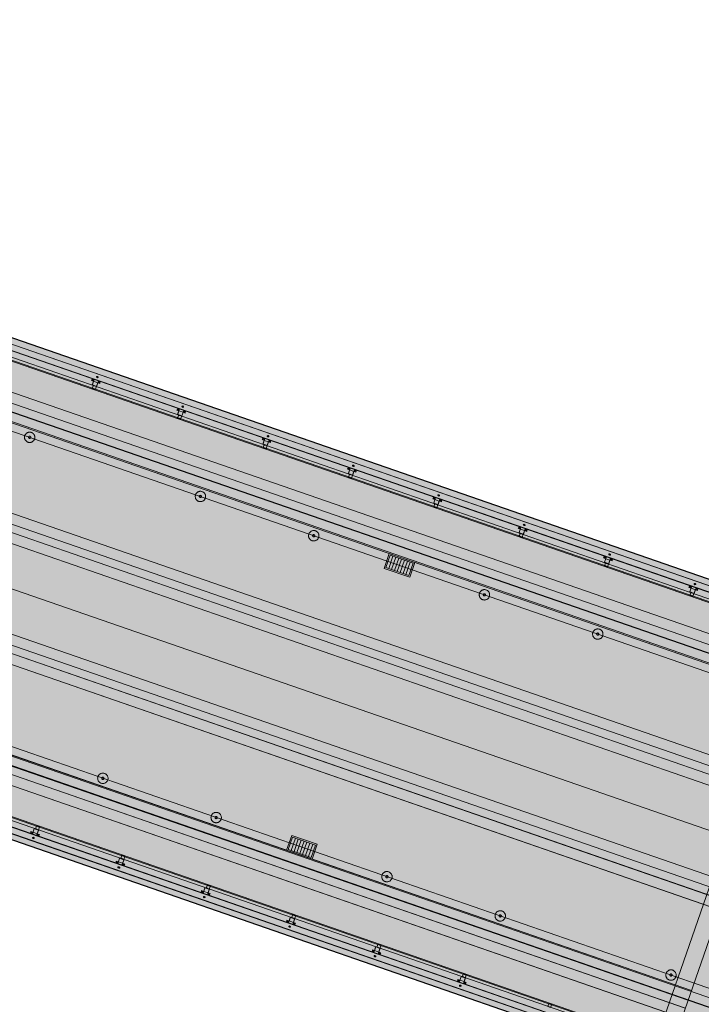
# Model space of a CAD drawing. Header units: metres. Extents: x 7508979 to 7510298, y 5841961 to 5842536.
# Tile 16 of 64: x 7509602 to 7509618, y 5842497 to 5842519. Entities that reach past the tile are written whole.
import ezdxf

# ---------------------------------------------------------------- set-up
doc = ezdxf.new("R2010")
doc.units = ezdxf.units.M
doc.linetypes.add('ACAD_ISO10W100', pattern=[18, 12, -3, 0, -3])
doc.linetypes.add('DASHED', pattern=[0.75, 0.5, -0.25])
for name, color, linetype, lineweight in [('013_AKP-Osie-2', 142, 'ACAD_ISO10W100', 18), ('07_AKP-Wyposazenie', 133, 'Continuous', 18), ('08_JK_beton_przerywana', 40, 'DASHED', 9), ('09_JK_stal_przerywana', 90, 'DASHED', 9), ('16_JK_wyposażenie cienka', 200, 'Continuous', 13), ('AKP-Beton-widok', 44, 'Continuous', 30)]:
    doc.layers.add(name, color=color, linetype=linetype, lineweight=lineweight)
doc.layers.add('03_AKP-Kreskowania', color=7, linetype='Continuous', lineweight=9, true_color=0xa6a6a6)

msp = doc.modelspace()

# ---------------------------------------------------------------- hatches: boundary and pattern name
at = {"layer": '03_AKP-Kreskowania', "ltscale": 100, "transparency": 33554687}
h = msp.add_hatch(dxfattribs=at)
h.set_pattern_fill('GRASS', color=256, scale=0.045, angle=160.9032)
h.set_pattern_definition([(250.90316, (7511633.8898, 5841844.2328), (0.49932114, -1.028167), [0.2143125, -1.4021336]), (205.90316, (7511633.8898, 5841844.2328), (0.49932114, -1.028167), [0.2143125, -0.9286875]), (295.90316, (7511633.8898, 5841844.2328), (1.028167, 0.49932114), [0.2143125, -0.9286875])])
edge = h.paths.add_edge_path()
edge.add_spline(control_points=[(7509560.428, 5842502.042), (7509560.976, 5842501.827), (7509562.224, 5842501.368), (7509563.485, 5842500.974), (7509564.203, 5842500.78)], knot_values=[19454.944206, 19454.944206, 19454.944206, 19454.944206, 21223.462374, 23456.740739, 23456.740739, 23456.740739, 23456.740739], degree=3, periodic=0)
edge.add_line((7509564.203, 5842500.78), (7509567.942, 5842511.58))
edge.add_line((7509567.942, 5842511.58), (7509567.945, 5842511.601))
edge.add_line((7509567.945, 5842511.601), (7509564.265, 5842513.123))
edge.add_line((7509564.265, 5842513.123), (7509560.428, 5842502.042))
edge = h.paths.add_edge_path()
edge.add_spline(control_points=[(7509557.96, 5842503.098), (7509558.5, 5842502.847), (7509559.045, 5842502.608), (7509559.593, 5842502.379)], knot_values=[24358.247031, 24358.247031, 24358.247031, 24358.247031, 26137.75858, 26137.75858, 26137.75858, 26137.75858], degree=3, periodic=0)
edge.add_line((7509559.593, 5842502.379), (7509563.432, 5842513.467))
edge.add_line((7509563.432, 5842513.467), (7509561.786, 5842514.148))
edge.add_line((7509561.786, 5842514.148), (7509557.96, 5842503.098))
edge = h.paths.add_edge_path()
edge.add_line((7509571.9, 5842523.027), (7509571.912, 5842523.045))
edge.add_line((7509571.912, 5842523.045), (7509575.65, 5842533.845))
edge.add_spline(control_points=[(7509575.65, 5842533.845), (7509574.966, 5842534.136), (7509573.732, 5842534.607), (7509572.467, 5842535.017), (7509571.904, 5842535.187)], knot_values=[19454.944206, 19454.944206, 19454.944206, 19454.944206, 21688.222571, 23456.740739, 23456.740739, 23456.740739, 23456.740739], degree=3, periodic=0)
edge.add_line((7509571.904, 5842535.187), (7509568.067, 5842524.106))
edge.add_line((7509568.067, 5842524.106), (7509571.9, 5842523.027))
edge = h.paths.add_edge_path()
edge.add_line((7509565.485, 5842524.833), (7509567.199, 5842524.351))
edge.add_line((7509567.199, 5842524.351), (7509571.038, 5842535.439))
edge.add_spline(control_points=[(7509571.038, 5842535.439), (7509570.467, 5842535.598), (7509569.891, 5842535.746), (7509569.311, 5842535.883)], knot_values=[24358.247031, 24358.247031, 24358.247031, 24358.247031, 26137.75858, 26137.75858, 26137.75858, 26137.75858], degree=3, periodic=0)
edge.add_line((7509569.311, 5842535.883), (7509565.485, 5842524.833))
edge = h.paths.add_edge_path()
edge.add_line((7509887.633, 5842386.674), (7509887.585, 5842386.691))
edge.add_line((7509887.585, 5842386.691), (7509891.94, 5842399.269))
edge.add_line((7509891.94, 5842399.269), (7509891.864, 5842399.293))
edge.add_line((7509891.864, 5842399.293), (7509887.479, 5842386.628))
edge.add_spline(control_points=[(7509887.479, 5842386.628), (7509887.954, 5842386.375), (7509890.784, 5842384.953), (7509893.631, 5842383.885), (7509896.087, 5842383.23), (7509896.113, 5842383.223)], knot_values=[21013.433794, 21013.433794, 21013.433794, 21013.433794, 22562.78043, 30165.17056, 30248.311095, 30248.311095, 30248.311095, 30248.311095], degree=3, periodic=0)
edge.add_line((7509896.113, 5842383.223), (7509900.72, 5842396.528))
edge.add_line((7509900.72, 5842396.528), (7509891.988, 5842399.254))
edge.add_line((7509891.988, 5842399.254), (7509887.633, 5842386.674))
edge = h.paths.add_edge_path()
edge.add_line((7509903.483, 5842409.68), (7509906.986, 5842419.799))
edge.add_spline(control_points=[(7509906.986, 5842419.799), (7509906.32, 5842420.076), (7509903.682, 5842421.115), (7509900.933, 5842421.938), (7509898.837, 5842422.185)], knot_values=[9690.860076, 9690.860076, 9690.860076, 9690.860076, 11850.095835, 18161.631326, 18161.631326, 18161.631326, 18161.631326], degree=3, periodic=0)
edge.add_line((7509898.837, 5842422.185), (7509895.51, 5842412.576))
edge.add_line((7509895.51, 5842412.576), (7509895.509, 5842412.571))
edge.add_line((7509895.509, 5842412.571), (7509903.483, 5842409.68))
at = {"layer": '03_AKP-Kreskowania', "ltscale": 100, "transparency": 33554572}
h = msp.add_hatch(color=256, dxfattribs=at)
h.dxf.hatch_style = 1
h.paths.add_polyline_path([(7509582.819, 5842516.765), (7509620.211, 5842503.819), (7509620.718, 5842505.283), (7509583.326, 5842518.229)])
at = {"layer": '03_AKP-Kreskowania', "ltscale": 100, "transparency": 33554636}
h = msp.add_hatch(color=256, dxfattribs=at)
h.dxf.hatch_style = 1
h.paths.add_polyline_path([(7509582.621, 5842516.621), (7509620.278, 5842503.584), (7509620.343, 5842503.773), (7509582.687, 5842516.81)])
at = {"layer": '03_AKP-Kreskowania', "ltscale": 100, "transparency": 33554508}
h = msp.add_hatch(color=256, dxfattribs=at)
h.dxf.hatch_style = 1
h.paths.add_polyline_path([(7509580.284, 5842510.023), (7509618.035, 5842496.953), (7509620.325, 5842503.567), (7509582.574, 5842516.638)])
at = {"layer": '03_AKP-Kreskowania', "ltscale": 100, "transparency": 33554636}
h = msp.add_hatch(color=256, dxfattribs=at)
h.dxf.hatch_style = 1
h.paths.add_polyline_path([(7509580.266, 5842509.818), (7509617.922, 5842496.78), (7509617.988, 5842496.969), (7509580.331, 5842510.007)])
at = {"layer": '03_AKP-Kreskowania', "ltscale": 100, "transparency": 33554572}
h = msp.add_hatch(color=256, dxfattribs=at)
h.dxf.hatch_style = 1
h.paths.add_polyline_path([(7509579.891, 5842508.307), (7509617.283, 5842495.361), (7509617.79, 5842496.826), (7509580.398, 5842509.772)])

# ---------------------------------------------------------------- linework, layer by layer
at = {"layer": '013_AKP-Osie-2', "ltscale": 100}
for p, q in [((7509902.654, 5842402.116), (7509563.636, 5842519.491)), ((7509901.574, 5842398.997), (7509562.556, 5842516.372)), ((7509903.734, 5842405.235), (7509582.485, 5842516.457))]:
    msp.add_line(p, q, dxfattribs=at)
at = {"layer": '07_AKP-Wyposazenie', "ltscale": 100}
for p, q in [((7509903.799, 5842405.423), (7509564.781, 5842522.798)), ((7509901.509, 5842398.808), (7509562.49, 5842516.183))]:
    msp.add_line(p, q, dxfattribs=at)
at = {"layer": '08_JK_beton_przerywana', "ltscale": 400}
for p, q in [((7509619.769, 5842504.411), (7509583.529, 5842516.958)), ((7509619.771, 5842504.41), (7509583.531, 5842516.957)), ((7509619.693, 5842504.194), (7509583.454, 5842516.741)), ((7509619.695, 5842504.193), (7509583.456, 5842516.74)), ((7509619.635, 5842504.024), (7509583.395, 5842516.57)), ((7509619.636, 5842504.023), (7509583.397, 5842516.57)), ((7509619.559, 5842503.806), (7509583.32, 5842516.353)), ((7509619.561, 5842503.806), (7509583.322, 5842516.352)), ((7509618.941, 5842502.02), (7509582.701, 5842514.567)), ((7509618.943, 5842502.02), (7509582.703, 5842514.566)), ((7509618.866, 5842501.803), (7509582.626, 5842514.35)), ((7509618.868, 5842501.802), (7509582.628, 5842514.349)), ((7509618.807, 5842501.633), (7509582.567, 5842514.18)), ((7509618.809, 5842501.632), (7509582.569, 5842514.179)), ((7509618.732, 5842501.416), (7509582.492, 5842513.962)), ((7509618.733, 5842501.415), (7509582.494, 5842513.962)), ((7509618.113, 5842499.629), (7509581.874, 5842512.176)), ((7509618.115, 5842499.629), (7509581.876, 5842512.175)), ((7509618.038, 5842499.412), (7509581.798, 5842511.959)), ((7509618.04, 5842499.411), (7509581.8, 5842511.958)), ((7509617.979, 5842499.242), (7509581.739, 5842511.789)), ((7509617.981, 5842499.241), (7509581.741, 5842511.788)), ((7509617.904, 5842499.025), (7509581.664, 5842511.571)), ((7509617.906, 5842499.024), (7509581.666, 5842511.571)), ((7509617.285, 5842497.239), (7509581.046, 5842509.785)), ((7509617.287, 5842497.238), (7509581.048, 5842509.785)), ((7509617.21, 5842497.021), (7509580.971, 5842509.568)), ((7509617.212, 5842497.021), (7509580.973, 5842509.567)), ((7509617.151, 5842496.851), (7509580.912, 5842509.398)), ((7509617.153, 5842496.85), (7509580.914, 5842509.397)), ((7509617.076, 5842496.634), (7509580.836, 5842509.181)), ((7509617.078, 5842496.633), (7509580.838, 5842509.18))]:
    msp.add_line(p, q, dxfattribs=at)
at = {"layer": '08_JK_beton_przerywana', "ltscale": 300}
msp.add_lwpolyline([(7509616.611, 5842496.431), (7509619.529, 5842504.858), (7509621.797, 5842504.073), (7509618.879, 5842495.646)], close=True, dxfattribs=at)
at = {"layer": '08_JK_beton_przerywana', "ltscale": 230}
msp.add_lwpolyline([(7509617.736, 5842496.088), (7509620.564, 5842504.257), (7509619.808, 5842504.519), (7509616.98, 5842496.35)], close=True, dxfattribs=at)
at = {"layer": '09_JK_stal_przerywana', "ltscale": 200}
for p, q in [((7509575.662, 5842520.741), (7509892.574, 5842411.02)), ((7509575.619, 5842520.616), (7509892.531, 5842410.895)), ((7509572.314, 5842511.072), (7509889.227, 5842401.351)), ((7509572.357, 5842511.197), (7509889.27, 5842401.476))]:
    msp.add_line(p, q, dxfattribs=at)
at = {"layer": '09_JK_stal_przerywana', "ltscale": 100}
for centre, radius in [((7509602.636, 5842509.481), 0.115), ((7509602.636, 5842509.481), 0.025), ((7509606.416, 5842508.172), 0.115), ((7509606.416, 5842508.172), 0.025), ((7509608.925, 5842507.303), 0.115), ((7509608.925, 5842507.303), 0.025), ((7509612.704, 5842505.995), 0.115), ((7509612.704, 5842505.995), 0.025), ((7509615.213, 5842505.126), 0.115), ((7509615.213, 5842505.126), 0.025), ((7509604.256, 5842501.934), 0.115), ((7509604.256, 5842501.934), 0.025), ((7509606.765, 5842501.066), 0.115), ((7509606.765, 5842501.066), 0.025), ((7509610.545, 5842499.757), 0.115), ((7509610.545, 5842499.757), 0.025), ((7509613.054, 5842498.889), 0.115), ((7509613.054, 5842498.889), 0.025), ((7509616.834, 5842497.58), 0.115), ((7509616.834, 5842497.58), 0.025)]:
    msp.add_circle(centre, radius, dxfattribs=at)
at = {"layer": '16_JK_wyposażenie cienka'}
for p, q in [((7509565.194, 5842523.992), (7509893.696, 5842410.259)), ((7509565.201, 5842524.012), (7509893.703, 5842410.279)), ((7509565.22, 5842524.066), (7509893.721, 5842410.333)), ((7509575.663, 5842520.745), (7509892.576, 5842411.023)), ((7509575.617, 5842520.612), (7509892.53, 5842410.891)), ((7509562.07, 5842514.969), (7509901.089, 5842397.594)), ((7509562.077, 5842514.989), (7509901.096, 5842397.614)), ((7509562.051, 5842514.915), (7509901.07, 5842397.54)), ((7509572.313, 5842511.068), (7509889.225, 5842401.347)), ((7509572.359, 5842511.201), (7509889.271, 5842401.479)), ((7509604.002, 5842510.738), (7509604.024, 5842510.778)), ((7509604.049, 5842510.721), (7509604.002, 5842510.738)), ((7509604.023, 5842510.647), (7509604.064, 5842510.764)), ((7509604.064, 5842510.764), (7509604.023, 5842510.647)), ((7509604.057, 5842510.623), (7509604.076, 5842510.617)), ((7509604.077, 5842510.622), (7509604.06, 5842510.627)), ((7509604.07, 5842510.629), (7509604.063, 5842510.61)), ((7509604.158, 5842510.731), (7509604.118, 5842510.614)), ((7509604.121, 5842510.622), (7509604.158, 5842510.731)), ((7509604.191, 5842510.672), (7509604.143, 5842510.688)), ((7509604.198, 5842510.717), (7509604.191, 5842510.672)), ((7509605.892, 5842510.083), (7509605.914, 5842510.123)), ((7509605.939, 5842510.067), (7509605.892, 5842510.083)), ((7509605.913, 5842509.992), (7509605.954, 5842510.109)), ((7509605.954, 5842510.109), (7509605.913, 5842509.992)), ((7509605.947, 5842509.969), (7509605.966, 5842509.962)), ((7509605.967, 5842509.967), (7509605.95, 5842509.973)), ((7509605.96, 5842509.975), (7509605.953, 5842509.956)), ((7509606.048, 5842510.077), (7509606.007, 5842509.959)), ((7509606.01, 5842509.968), (7509606.048, 5842510.077)), ((7509606.081, 5842510.018), (7509606.033, 5842510.034)), ((7509606.088, 5842510.063), (7509606.081, 5842510.018)), ((7509607.782, 5842509.429), (7509607.804, 5842509.469)), ((7509607.829, 5842509.413), (7509607.782, 5842509.429)), ((7509607.803, 5842509.338), (7509607.844, 5842509.455)), ((7509607.844, 5842509.455), (7509607.803, 5842509.338)), ((7509607.837, 5842509.314), (7509607.856, 5842509.308)), ((7509607.857, 5842509.313), (7509607.84, 5842509.319)), ((7509607.85, 5842509.321), (7509607.843, 5842509.302)), ((7509607.938, 5842509.422), (7509607.897, 5842509.305)), ((7509607.9, 5842509.314), (7509607.938, 5842509.422)), ((7509607.971, 5842509.363), (7509607.923, 5842509.38)), ((7509607.978, 5842509.408), (7509607.971, 5842509.363)), ((7509609.671, 5842508.775), (7509609.693, 5842508.815)), ((7509609.719, 5842508.758), (7509609.671, 5842508.775)), ((7509609.693, 5842508.684), (7509609.733, 5842508.801)), ((7509609.733, 5842508.801), (7509609.693, 5842508.684)), ((7509609.727, 5842508.66), (7509609.746, 5842508.654)), ((7509609.747, 5842508.659), (7509609.73, 5842508.664)), ((7509609.74, 5842508.666), (7509609.733, 5842508.647)), ((7509609.828, 5842508.768), (7509609.787, 5842508.651)), ((7509609.79, 5842508.659), (7509609.828, 5842508.768)), ((7509609.86, 5842508.709), (7509609.813, 5842508.725)), ((7509609.868, 5842508.754), (7509609.86, 5842508.709)), ((7509611.561, 5842508.12), (7509611.583, 5842508.16)), ((7509611.609, 5842508.104), (7509611.561, 5842508.12)), ((7509611.583, 5842508.029), (7509611.623, 5842508.146)), ((7509611.623, 5842508.146), (7509611.583, 5842508.029)), ((7509611.617, 5842508.006), (7509611.636, 5842507.999)), ((7509611.637, 5842508.004), (7509611.62, 5842508.01)), ((7509611.63, 5842508.012), (7509611.623, 5842507.993)), ((7509611.718, 5842508.114), (7509611.677, 5842507.996)), ((7509611.68, 5842508.005), (7509611.718, 5842508.114)), ((7509611.75, 5842508.055), (7509611.703, 5842508.071)), ((7509611.758, 5842508.1), (7509611.75, 5842508.055)), ((7509613.451, 5842507.466), (7509613.473, 5842507.506)), ((7509613.499, 5842507.45), (7509613.451, 5842507.466)), ((7509613.473, 5842507.375), (7509613.513, 5842507.492)), ((7509613.513, 5842507.492), (7509613.473, 5842507.375)), ((7509613.507, 5842507.351), (7509613.526, 5842507.345)), ((7509613.527, 5842507.35), (7509613.51, 5842507.356)), ((7509613.52, 5842507.358), (7509613.513, 5842507.339)), ((7509613.608, 5842507.459), (7509613.567, 5842507.342)), ((7509613.57, 5842507.351), (7509613.608, 5842507.459)), ((7509613.64, 5842507.4), (7509613.593, 5842507.417)), ((7509613.648, 5842507.445), (7509613.64, 5842507.4)), ((7509615.341, 5842506.812), (7509615.363, 5842506.852)), ((7509615.389, 5842506.795), (7509615.341, 5842506.812)), ((7509615.363, 5842506.721), (7509615.403, 5842506.838)), ((7509615.403, 5842506.838), (7509615.363, 5842506.721)), ((7509615.397, 5842506.697), (7509615.416, 5842506.691)), ((7509615.416, 5842506.696), (7509615.399, 5842506.701)), ((7509615.41, 5842506.703), (7509615.403, 5842506.684)), ((7509615.498, 5842506.805), (7509615.457, 5842506.688)), ((7509615.46, 5842506.696), (7509615.498, 5842506.805)), ((7509615.53, 5842506.746), (7509615.483, 5842506.762)), ((7509615.538, 5842506.791), (7509615.53, 5842506.746)), ((7509617.231, 5842506.157), (7509617.253, 5842506.197)), ((7509617.278, 5842506.141), (7509617.231, 5842506.157)), ((7509617.253, 5842506.066), (7509617.293, 5842506.183)), ((7509617.293, 5842506.183), (7509617.253, 5842506.066)), ((7509617.287, 5842506.043), (7509617.306, 5842506.036)), ((7509617.306, 5842506.041), (7509617.289, 5842506.047)), ((7509617.3, 5842506.049), (7509617.293, 5842506.03)), ((7509617.388, 5842506.151), (7509617.347, 5842506.033)), ((7509617.35, 5842506.042), (7509617.388, 5842506.151)), ((7509617.42, 5842506.092), (7509617.373, 5842506.108)), ((7509617.428, 5842506.137), (7509617.42, 5842506.092)), ((7509602.736, 5842500.815), (7509602.695, 5842500.698)), ((7509602.695, 5842500.698), (7509602.736, 5842500.815)), ((7509602.793, 5842500.801), (7509602.776, 5842500.807)), ((7509602.777, 5842500.812), (7509602.796, 5842500.805)), ((7509602.783, 5842500.799), (7509602.79, 5842500.818)), ((7509602.662, 5842500.756), (7509602.655, 5842500.711)), ((7509602.71, 5842500.74), (7509602.662, 5842500.756)), ((7509602.789, 5842500.665), (7509602.83, 5842500.782)), ((7509602.827, 5842500.773), (7509602.789, 5842500.665)), ((7509602.851, 5842500.691), (7509602.804, 5842500.707)), ((7509602.829, 5842500.651), (7509602.851, 5842500.691)), ((7509604.625, 5842500.16), (7509604.585, 5842500.043)), ((7509604.585, 5842500.043), (7509604.625, 5842500.16)), ((7509604.683, 5842500.147), (7509604.666, 5842500.153)), ((7509604.667, 5842500.158), (7509604.686, 5842500.151)), ((7509604.673, 5842500.145), (7509604.68, 5842500.164)), ((7509604.552, 5842500.102), (7509604.545, 5842500.057)), ((7509604.6, 5842500.086), (7509604.552, 5842500.102)), ((7509604.679, 5842500.01), (7509604.72, 5842500.128)), ((7509604.717, 5842500.119), (7509604.679, 5842500.01)), ((7509604.741, 5842500.037), (7509604.694, 5842500.053)), ((7509604.719, 5842499.997), (7509604.741, 5842500.037)), ((7509606.515, 5842499.506), (7509606.475, 5842499.389)), ((7509606.475, 5842499.389), (7509606.515, 5842499.506)), ((7509606.573, 5842499.492), (7509606.556, 5842499.498)), ((7509606.557, 5842499.503), (7509606.576, 5842499.497)), ((7509606.563, 5842499.491), (7509606.57, 5842499.51)), ((7509606.442, 5842499.448), (7509606.435, 5842499.403)), ((7509606.49, 5842499.431), (7509606.442, 5842499.448)), ((7509606.569, 5842499.356), (7509606.61, 5842499.473)), ((7509606.607, 5842499.465), (7509606.569, 5842499.356)), ((7509606.631, 5842499.382), (7509606.584, 5842499.399)), ((7509606.609, 5842499.342), (7509606.631, 5842499.382)), ((7509608.405, 5842498.852), (7509608.365, 5842498.735)), ((7509608.365, 5842498.735), (7509608.405, 5842498.852)), ((7509608.463, 5842498.838), (7509608.446, 5842498.844)), ((7509608.447, 5842498.849), (7509608.466, 5842498.842)), ((7509608.453, 5842498.836), (7509608.459, 5842498.855)), ((7509608.332, 5842498.793), (7509608.325, 5842498.748)), ((7509608.38, 5842498.777), (7509608.332, 5842498.793)), ((7509608.459, 5842498.702), (7509608.5, 5842498.819)), ((7509608.497, 5842498.81), (7509608.459, 5842498.702)), ((7509608.521, 5842498.728), (7509608.474, 5842498.744)), ((7509608.499, 5842498.688), (7509608.521, 5842498.728)), ((7509610.295, 5842498.197), (7509610.255, 5842498.08)), ((7509610.255, 5842498.08), (7509610.295, 5842498.197)), ((7509610.353, 5842498.184), (7509610.336, 5842498.19)), ((7509610.337, 5842498.195), (7509610.356, 5842498.188)), ((7509610.343, 5842498.182), (7509610.349, 5842498.201)), ((7509610.222, 5842498.139), (7509610.215, 5842498.094)), ((7509610.269, 5842498.123), (7509610.222, 5842498.139)), ((7509610.349, 5842498.047), (7509610.39, 5842498.165)), ((7509610.387, 5842498.156), (7509610.349, 5842498.047)), ((7509610.411, 5842498.074), (7509610.364, 5842498.09)), ((7509610.389, 5842498.034), (7509610.411, 5842498.074)), ((7509612.185, 5842497.543), (7509612.145, 5842497.426)), ((7509612.145, 5842497.426), (7509612.185, 5842497.543)), ((7509612.243, 5842497.529), (7509612.226, 5842497.535)), ((7509612.227, 5842497.54), (7509612.246, 5842497.534)), ((7509612.233, 5842497.528), (7509612.239, 5842497.547)), ((7509612.112, 5842497.485), (7509612.105, 5842497.44)), ((7509612.159, 5842497.468), (7509612.112, 5842497.485)), ((7509612.239, 5842497.393), (7509612.28, 5842497.51)), ((7509612.277, 5842497.502), (7509612.239, 5842497.393)), ((7509612.301, 5842497.419), (7509612.254, 5842497.436)), ((7509612.279, 5842497.379), (7509612.301, 5842497.419))]:
    msp.add_line(p, q, dxfattribs=at)
at = {"layer": '16_JK_wyposażenie cienka', "ltscale": 10}
for p, q in [((7509604.143, 5842510.688), (7509604.049, 5842510.721)), ((7509606.033, 5842510.034), (7509605.939, 5842510.067)), ((7509607.923, 5842509.38), (7509607.829, 5842509.413)), ((7509609.813, 5842508.725), (7509609.719, 5842508.758)), ((7509611.703, 5842508.071), (7509611.609, 5842508.104)), ((7509613.593, 5842507.417), (7509613.499, 5842507.45)), ((7509615.483, 5842506.762), (7509615.389, 5842506.795)), ((7509617.373, 5842506.108), (7509617.278, 5842506.141)), ((7509602.804, 5842500.707), (7509602.71, 5842500.74)), ((7509604.694, 5842500.053), (7509604.6, 5842500.086)), ((7509606.584, 5842499.399), (7509606.49, 5842499.431)), ((7509608.474, 5842498.744), (7509608.38, 5842498.777)), ((7509610.364, 5842498.09), (7509610.269, 5842498.123)), ((7509612.254, 5842497.436), (7509612.159, 5842497.468))]:
    msp.add_line(p, q, dxfattribs=at)
at = {"layer": '16_JK_wyposażenie cienka', "ltscale": 100}
for p, q in [((7509610.584, 5842506.575), (7509610.679, 5842506.849)), ((7509610.742, 5842506.827), (7509610.648, 5842506.553)), ((7509610.711, 5842506.531), (7509610.806, 5842506.805)), ((7509610.87, 5842506.783), (7509610.775, 5842506.509)), ((7509610.839, 5842506.487), (7509610.934, 5842506.761)), ((7509610.998, 5842506.739), (7509610.903, 5842506.465)), ((7509610.967, 5842506.443), (7509611.061, 5842506.717)), ((7509608.424, 5842500.338), (7509608.519, 5842500.612)), ((7509608.583, 5842500.59), (7509608.488, 5842500.316)), ((7509608.552, 5842500.294), (7509608.647, 5842500.568)), ((7509608.71, 5842500.546), (7509608.616, 5842500.272)), ((7509608.679, 5842500.25), (7509608.774, 5842500.524)), ((7509608.838, 5842500.501), (7509608.743, 5842500.227)), ((7509608.807, 5842500.205), (7509608.902, 5842500.479))]:
    msp.add_line(p, q, dxfattribs=at)
at = {"layer": '16_JK_wyposażenie cienka'}
for points in [[(7509604.158, 5842510.731), (7509604.116, 5842510.608), (7509604.021, 5842510.641), (7509604.064, 5842510.764)], [(7509606.048, 5842510.077), (7509606.006, 5842509.954), (7509605.911, 5842509.987), (7509605.954, 5842510.109)], [(7509607.938, 5842509.422), (7509607.895, 5842509.299), (7509607.801, 5842509.332), (7509607.844, 5842509.455)], [(7509609.828, 5842508.768), (7509609.785, 5842508.645), (7509609.691, 5842508.678), (7509609.733, 5842508.801)], [(7509611.718, 5842508.114), (7509611.675, 5842507.991), (7509611.581, 5842508.024), (7509611.623, 5842508.146)], [(7509613.608, 5842507.459), (7509613.565, 5842507.336), (7509613.471, 5842507.369), (7509613.513, 5842507.492)], [(7509615.498, 5842506.805), (7509615.455, 5842506.682), (7509615.361, 5842506.715), (7509615.403, 5842506.838)], [(7509617.388, 5842506.151), (7509617.345, 5842506.028), (7509617.251, 5842506.061), (7509617.293, 5842506.183)], [(7509602.789, 5842500.665), (7509602.832, 5842500.788), (7509602.738, 5842500.82), (7509602.695, 5842500.698)], [(7509604.679, 5842500.01), (7509604.722, 5842500.133), (7509604.627, 5842500.166), (7509604.585, 5842500.043)], [(7509606.569, 5842499.356), (7509606.612, 5842499.479), (7509606.517, 5842499.512), (7509606.475, 5842499.389)], [(7509608.459, 5842498.702), (7509608.502, 5842498.825), (7509608.407, 5842498.857), (7509608.365, 5842498.735)], [(7509610.349, 5842498.047), (7509610.392, 5842498.17), (7509610.297, 5842498.203), (7509610.255, 5842498.08)], [(7509612.239, 5842497.393), (7509612.282, 5842497.516), (7509612.187, 5842497.549), (7509612.145, 5842497.426)]]:
    msp.add_lwpolyline(points, dxfattribs=at)
for points in [[(7509604.114, 5842510.609), (7509604.088, 5842510.535), (7509604.022, 5842510.558), (7509604.048, 5842510.632)], [(7509606.004, 5842509.954), (7509605.978, 5842509.881), (7509605.912, 5842509.904), (7509605.937, 5842509.977)], [(7509607.894, 5842509.3), (7509607.868, 5842509.226), (7509607.802, 5842509.249), (7509607.827, 5842509.323)], [(7509609.784, 5842508.646), (7509609.758, 5842508.572), (7509609.692, 5842508.595), (7509609.717, 5842508.669)], [(7509611.673, 5842507.991), (7509611.648, 5842507.918), (7509611.582, 5842507.941), (7509611.607, 5842508.014)], [(7509613.563, 5842507.337), (7509613.538, 5842507.263), (7509613.472, 5842507.286), (7509613.497, 5842507.36)], [(7509615.453, 5842506.683), (7509615.428, 5842506.609), (7509615.362, 5842506.632), (7509615.387, 5842506.706)], [(7509617.343, 5842506.028), (7509617.318, 5842505.955), (7509617.252, 5842505.978), (7509617.277, 5842506.051)], [(7509602.83, 5842500.788), (7509602.856, 5842500.862), (7509602.789, 5842500.885), (7509602.764, 5842500.811)], [(7509604.72, 5842500.134), (7509604.746, 5842500.208), (7509604.679, 5842500.231), (7509604.654, 5842500.157)], [(7509606.61, 5842499.48), (7509606.636, 5842499.553), (7509606.569, 5842499.576), (7509606.544, 5842499.503)], [(7509608.5, 5842498.825), (7509608.525, 5842498.899), (7509608.459, 5842498.922), (7509608.434, 5842498.848)], [(7509610.39, 5842498.171), (7509610.415, 5842498.245), (7509610.349, 5842498.268), (7509610.324, 5842498.194)], [(7509612.28, 5842497.517), (7509612.305, 5842497.59), (7509612.239, 5842497.613), (7509612.214, 5842497.54)], [(7509614.17, 5842496.862), (7509614.195, 5842496.936), (7509614.129, 5842496.959), (7509614.104, 5842496.885)]]:
    msp.add_lwpolyline(points, close=True, dxfattribs=at)
at = {"layer": '16_JK_wyposażenie cienka', "ltscale": 100}
for points in [[(7509611.163, 5842506.713), (7509610.596, 5842506.91), (7509610.482, 5842506.579), (7509611.049, 5842506.383)], [(7509611.125, 5842506.695), (7509610.615, 5842506.872), (7509610.52, 5842506.598), (7509611.03, 5842506.421)], [(7509609.004, 5842500.476), (7509608.437, 5842500.672), (7509608.322, 5842500.341), (7509608.889, 5842500.145)], [(7509608.966, 5842500.457), (7509608.455, 5842500.634), (7509608.36, 5842500.36), (7509608.871, 5842500.183)]]:
    msp.add_lwpolyline(points, close=True, dxfattribs=at)
at = {"layer": '16_JK_wyposażenie cienka'}
for centre, radius in [((7509604.134, 5842510.813), 0.015), ((7509604.04, 5842510.756), 0.015), ((7509604.04, 5842510.756), 0.013), ((7509604.172, 5842510.71), 0.015), ((7509604.172, 5842510.71), 0.013), ((7509606.024, 5842510.159), 0.015), ((7509605.93, 5842510.102), 0.015), ((7509605.93, 5842510.102), 0.013), ((7509606.062, 5842510.056), 0.015), ((7509606.062, 5842510.056), 0.013), ((7509607.914, 5842509.505), 0.015), ((7509607.82, 5842509.447), 0.015), ((7509607.82, 5842509.447), 0.013), ((7509607.952, 5842509.402), 0.015), ((7509607.952, 5842509.402), 0.013), ((7509609.804, 5842508.851), 0.015), ((7509609.71, 5842508.793), 0.015), ((7509609.71, 5842508.793), 0.013), ((7509609.842, 5842508.747), 0.015), ((7509609.842, 5842508.747), 0.013), ((7509611.694, 5842508.196), 0.015), ((7509611.6, 5842508.139), 0.015), ((7509611.6, 5842508.139), 0.013), ((7509611.732, 5842508.093), 0.015), ((7509611.732, 5842508.093), 0.013), ((7509613.583, 5842507.542), 0.015), ((7509613.489, 5842507.484), 0.015), ((7509613.489, 5842507.484), 0.013), ((7509613.622, 5842507.439), 0.015), ((7509613.622, 5842507.439), 0.013), ((7509615.473, 5842506.888), 0.015), ((7509615.379, 5842506.83), 0.015), ((7509615.379, 5842506.83), 0.013), ((7509615.512, 5842506.784), 0.015), ((7509615.512, 5842506.784), 0.013), ((7509617.363, 5842506.233), 0.015), ((7509617.269, 5842506.176), 0.015), ((7509617.269, 5842506.176), 0.013), ((7509617.402, 5842506.13), 0.015), ((7509617.402, 5842506.13), 0.013), ((7509602.681, 5842500.718), 0.015), ((7509602.681, 5842500.718), 0.013), ((7509602.719, 5842500.615), 0.015), ((7509602.813, 5842500.672), 0.015), ((7509602.813, 5842500.672), 0.013), ((7509604.571, 5842500.064), 0.015), ((7509604.571, 5842500.064), 0.013), ((7509604.609, 5842499.961), 0.015), ((7509604.703, 5842500.018), 0.015), ((7509604.703, 5842500.018), 0.013), ((7509606.461, 5842499.41), 0.015), ((7509606.461, 5842499.41), 0.013), ((7509606.499, 5842499.306), 0.015), ((7509606.593, 5842499.364), 0.015), ((7509606.593, 5842499.364), 0.013), ((7509608.351, 5842498.755), 0.015), ((7509608.351, 5842498.755), 0.013), ((7509608.389, 5842498.652), 0.015), ((7509608.483, 5842498.709), 0.015), ((7509608.483, 5842498.709), 0.013), ((7509610.241, 5842498.101), 0.015), ((7509610.241, 5842498.101), 0.013), ((7509610.279, 5842497.998), 0.015), ((7509610.373, 5842498.055), 0.015), ((7509610.373, 5842498.055), 0.013), ((7509612.131, 5842497.447), 0.015), ((7509612.131, 5842497.447), 0.013), ((7509612.169, 5842497.343), 0.015), ((7509612.263, 5842497.401), 0.015), ((7509612.263, 5842497.401), 0.013)]:
    msp.add_circle(centre, radius, dxfattribs=at)
for centre, start, end in [((7509604.123, 5842510.817), 77.2825, 244.5238), ((7509604.144, 5842510.81), 257.2825, 64.5238), ((7509606.013, 5842510.163), 77.2825, 244.5238), ((7509606.034, 5842510.155), 257.2825, 64.5238), ((7509607.903, 5842509.509), 77.2825, 244.5238), ((7509607.924, 5842509.501), 257.2825, 64.5238), ((7509609.793, 5842508.854), 77.2825, 244.5238), ((7509609.814, 5842508.847), 257.2825, 64.5238), ((7509611.683, 5842508.2), 77.2825, 244.5238), ((7509611.704, 5842508.192), 257.2825, 64.5238), ((7509613.573, 5842507.546), 77.2825, 244.5238), ((7509613.594, 5842507.538), 257.2825, 64.5238), ((7509615.463, 5842506.891), 77.2825, 244.5238), ((7509615.484, 5842506.884), 257.2825, 64.5238), ((7509617.353, 5842506.237), 77.2825, 244.5238), ((7509617.374, 5842506.229), 257.2825, 64.5238), ((7509602.709, 5842500.619), 77.2825, 244.5238), ((7509602.73, 5842500.611), 257.2825, 64.5238), ((7509604.599, 5842499.964), 77.2825, 244.5238), ((7509604.62, 5842499.957), 257.2825, 64.5238), ((7509606.489, 5842499.31), 77.2825, 244.5238), ((7509606.51, 5842499.303), 257.2825, 64.5238), ((7509608.379, 5842498.656), 77.2825, 244.5238), ((7509608.4, 5842498.648), 257.2825, 64.5238), ((7509610.268, 5842498.001), 77.2825, 244.5238), ((7509610.29, 5842497.994), 257.2825, 64.5238), ((7509612.158, 5842497.347), 77.2825, 244.5238), ((7509612.18, 5842497.34), 257.2825, 64.5238)]:
    msp.add_arc(centre, 0.00875, start, end, dxfattribs=at)
at = {"layer": 'AKP-Beton-widok', "ltscale": 100}
for p, q in [((7509892.563, 5842409.525), (7509575.134, 5842519.425)), ((7509618.328, 5842506.111), (7509585.26, 5842517.56)), ((7509890.142, 5842402.532), (7509572.713, 5842512.432)), ((7509889.635, 5842401.068), (7509572.206, 5842510.968))]:
    msp.add_line(p, q, dxfattribs=at)

doc.saveas('drawing.dxf')
